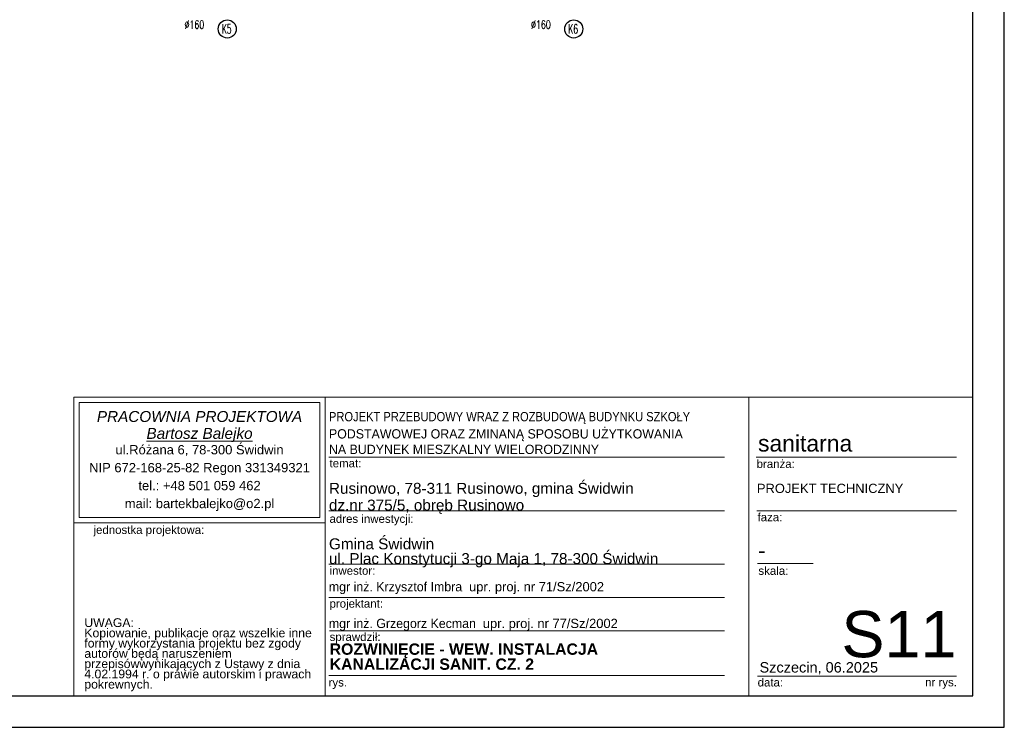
# Model space of a CAD drawing. Extents: x -220312 to -8310, y -91840 to 81907.
# Tile 120 of 128: x -72457 to -53294, y -58245 to -44486. Entities that reach past the tile are written whole.
import ezdxf

# ---------------------------------------------------------------- set-up
doc = ezdxf.new("R2010")
doc.units = 0
doc.header["$MEASUREMENT"] = 0
for name, color, linetype, lineweight in [('#ks', 34, 'Continuous', 30), ('ARCH TABELA_Nr_Pióra__1', 7, 'Continuous', 25), ('ARCH TABELA_Nr_Pióra__21', 7, 'Continuous', 9), ('ARCH TABELA_Nr_Pióra__7', 7, 'Continuous', 13)]:
    doc.layers.add(name, color=color, linetype=linetype, lineweight=lineweight)
doc.layers.add('_opis', color=3, linetype='Continuous')
doc.layers.add('_TABELA', color=7, linetype='Continuous')
doc.styles.add('GENERATED_STYLE_10', font='ariali.ttf')
doc.styles.add('GENERATED_STYLE_11', font='arialbd.ttf')
doc.styles.add('GENERATED_STYLE_7', font='txt')
doc.styles.add('GENERATED_STYLE_9', font='arial.ttf')
doc.styles.add('ROMANS', font='romans.shx', dxfattribs={"width": 0.85, "height": 0.11})

# ---------------------------------------------------------------- blocks, each defined once
blk = doc.blocks.new('A$C382C6C0C')
at = {"layer": '#ks', "color": 7, "lineweight": -3}
for p, q in [((3951.5, -2909), (3951.5, 61)), ((3890.5, -2848), (3890.5, 0)), ((0, -2848), (3890.5, -2848)), ((-248.5, -2909), (3951.5, -2909))]:
    blk.add_line(p, q, dxfattribs=at)

msp = doc.modelspace()

# ---------------------------------------------------------------- linework, layer by layer
at = {"color": 7, "lineweight": -3}
for centre in [(-68418, -44666), (-61673, -44666)]:
    msp.add_circle(centre, 176, dxfattribs=at)
at = {"layer": 'ARCH TABELA_Nr_Pióra__21', "linetype": 'Continuous'}
for p, q in [((-71404, -51824), (-66510, -51824)), ((-71404, -57635), (-71404, -51824)), ((-71404, -51824), (-53904, -51824)), ((-71297, -54164), (-71297, -51930)), ((-71297, -51930), (-66616, -51930)), ((-66616, -54164), (-66616, -51930)), ((-66510, -51824), (-66510, -57635)), ((-66510, -54271), (-66510, -51824)), ((-58265, -51824), (-58265, -57635)), ((-53904, -51824), (-53904, -57635)), ((-66510, -57635), (-66510, -52224)), ((-66438, -52994), (-58738, -52994)), ((-58126, -52994), (-54227, -52994)), ((-66438, -54034), (-58738, -54034)), ((-58109, -54034), (-54227, -54034)), ((-71297, -54164), (-66616, -54164)), ((-71404, -54271), (-66510, -54271)), ((-66438, -55074), (-58738, -55074)), ((-58097, -55057), (-57017, -55057)), ((-66438, -55722), (-58738, -55722)), ((-66427, -56371), (-58738, -56371)), ((-66438, -57235), (-58738, -57235)), ((-58097, -57253), (-55815, -57253)), ((-55815, -57253), (-54227, -57253)), ((-71404, -57635), (-66510, -57635)), ((-53904, -57635), (-66510, -57635))]:
    msp.add_line(p, q, dxfattribs=at)

# ---------------------------------------------------------------- block references
at = {"layer": '#ks', "color": 1, "lineweight": 35, "xscale": 10, "yscale": 10, "zscale": 10}
msp.add_blockref('A$C382C6C0C', (-92809, -29155), dxfattribs=at)

# ---------------------------------------------------------------- texts
at = {"layer": '_opis', "color": 3, "lineweight": 30, "style": 'ROMANS', "width": 0.6}
for s, p in [('K5', (-68524, -44755)), ('K6', (-61779, -44755))]:
    msp.add_text(s, height=180, dxfattribs=at).set_placement(p)
at = {"layer": '_TABELA', "color": 7, "style": 'ROMANS', "width": 0.7}
for p in [(-69250, -44661), (-62505, -44661)]:
    msp.add_text('%%C160', height=160, dxfattribs=at).set_placement(p)
at = {"layer": 'ARCH TABELA_Nr_Pióra__1', "color": 7, "linetype": 'Continuous', "style": 'GENERATED_STYLE_7', "width": 0.9}
msp.add_text('PROJEKT PRZEBUDOWY WRAZ Z ROZBUDOWĄ BUDYNKU SZKOŁY', height=180, dxfattribs=at).set_placement((-66438, -52294))
at = {"layer": 'ARCH TABELA_Nr_Pióra__1', "color": 7, "linetype": 'Continuous', "style": 'GENERATED_STYLE_7'}
for s, p in [('PODSTAWOWEJ ORAZ ZMINANĄ SPOSOBU UŻYTKOWANIA', (-66438, -52629)), ('NA BUDYNEK MIESZKALNY WIELORODZINNY', (-66438, -52930))]:
    msp.add_text(s, height=180, dxfattribs=at).set_placement(p)
at = {"layer": 'ARCH TABELA_Nr_Pióra__1', "linetype": 'Continuous', "char_height": 220, "attachment_point": 1, "style": 'GENERATED_STYLE_11'}
for s, insert in [('ROZWINIĘCIE - WEW. INSTALACJA  ', (-66424, -56615)), ('KANALIZACJI SANIT. CZ. 2', (-66424, -56907))]:
    msp.add_mtext(s, dxfattribs=dict(at, insert=insert))
at = {"layer": 'ARCH TABELA_Nr_Pióra__21', "linetype": 'Continuous', "insert": (-66438, -55135), "char_height": 212.77, "attachment_point": 7, "line_spacing_factor": 0.807442, "style": 'GENERATED_STYLE_9'}
msp.add_mtext('{Gmina Świdwin\\Pul. Plac Konstytucji 3-go Maja 1, 78-300 Świdwin}', dxfattribs=at)
at = {"layer": 'ARCH TABELA_Nr_Pióra__7', "linetype": 'Continuous'}
for s, insert, char_height, attachment_point, line_spacing_factor, style in [('{PRACOWNIA PROJEKTOWA\\P\\LBartosz Balejko}', (-68957, -52095), 212.77, 2, 0.926719, 'GENERATED_STYLE_10'), ('{Rusinowo, 78-311 Rusinowo, gmina Świdwin \\Pdz.nr 375/5, obręb Rusinowo}', (-66438, -54095), 212.77, 7, 0.918867, 'GENERATED_STYLE_9'), ('PROJEKT TECHNICZNY', (-58109, -53509), 180, 1, 0.923713, 'GENERATED_STYLE_9')]:
    msp.add_mtext(s, dxfattribs=dict(at, insert=insert, char_height=char_height, attachment_point=attachment_point, line_spacing_factor=line_spacing_factor, style=style))
at = {"layer": 'ARCH TABELA_Nr_Pióra__7', "linetype": 'Continuous', "style": 'GENERATED_STYLE_9'}
for s, insert, char_height, attachment_point in [('sanitarna', (-58087, -52564), 319.2, 1), ('{temat:}', (-66427, -53030), 159.6, 1), ('{branża:}', (-58114, -53043), 159.6, 1), ('{adres inwestycji:}', (-66427, -54110), 159.58, 1), ('{faza:}', (-58097, -54079), 159.6, 1), ('{jednostka projektowa:}', (-71021, -54325), 159.58, 1), ('-', (-58089, -54645), 319, 1), ('{inwestor:}', (-66427, -55119), 159.58, 1), ('{skala:}', (-58079, -55121), 159.6, 1), ('{projektant:}', (-66427, -55759), 159.58, 1), ('S11', (-54227, -55983), 900, 3), ('{sprawdził:}', (-66425, -56407), 159.58, 1), ('Szczecin, 06.2025', (-58058, -56978), 202.13, 1), ('{data:}', (-58095, -57292), 159.6, 1), ('{rys.}', (-66445, -57292), 159.6, 1), ('{nr rys.}', (-54835, -57289), 159.6, 1)]:
    msp.add_mtext(s, dxfattribs=dict(at, insert=insert, char_height=char_height, attachment_point=attachment_point))
for s, insert, char_height, width, attachment_point, line_spacing_factor in [('{ul.Różana 6, 78-300 Świdwin\\PNIP 672-168-25-82 Regon 331349321\\Ptel.: +48 501 059 462\\Pmail: bartekbalejko@o2.pl}', (-68957, -52757), 180.85, 4680.85, 2, 1.156383), ('{UWAGA:\\PKopiowanie, publikacje oraz wszelkie inne formy wykorzystania projektu bez zgody autorów będą naruszeniem przepisówwynikających z Ustawy z dnia 4.02.1994 r. o prawie autorskim i prawach pokrewnych.}', (-71199, -56125), 170.213, 4483.41, 1, 0.703415)]:
    msp.add_mtext(s, dxfattribs=dict(at, insert=insert, char_height=char_height, width=width, attachment_point=attachment_point, line_spacing_factor=line_spacing_factor))
at = {"layer": 'ARCH TABELA_Nr_Pióra__7', "color": 0, "linetype": 'Continuous', "char_height": 180, "attachment_point": 1, "style": 'GENERATED_STYLE_7'}
for s, insert, width in [('mgr inż. Krzysztof Imbra  \\fArial|b0|i0|c238;upr. proj. nr 71/Sz/2002', (-66440, -55421), 7590.75), ('mgr inż. Grzegorz Kecman  \\fArial|b0|i0|c238;upr. proj. nr 77/Sz/2002', (-66440, -56135), 7371.6)]:
    msp.add_mtext(s, dxfattribs=dict(at, insert=insert, width=width))

doc.saveas('drawing.dxf')
